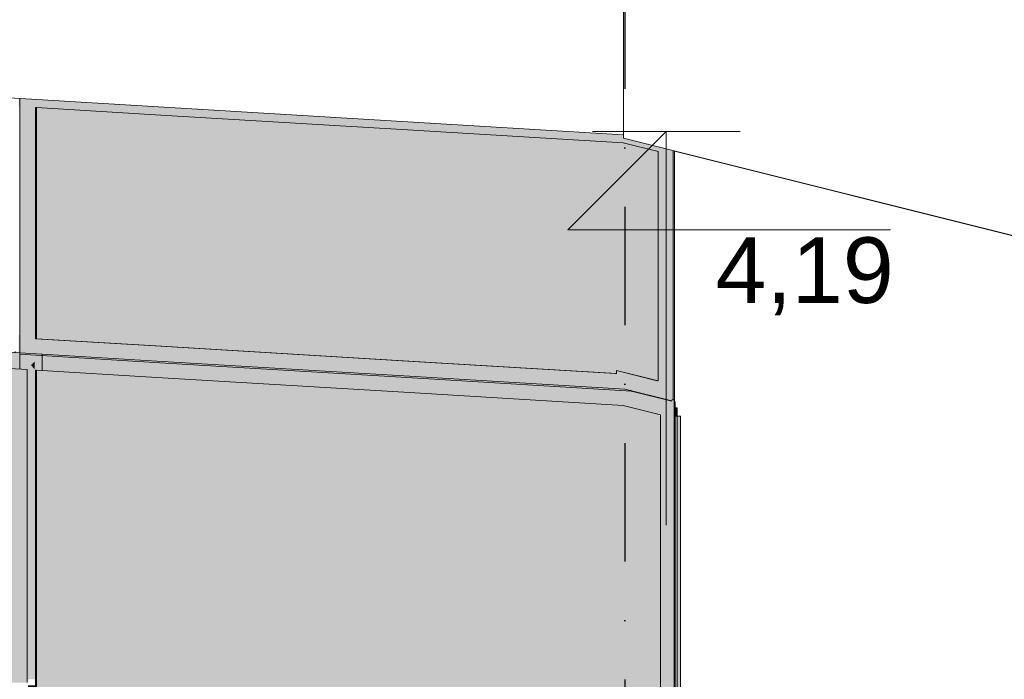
# Model space of a CAD drawing. Header units: millimetres. Extents: x -7573737 to -7522798, y -9734 to 10800.
# Tile 11 of 21: x -7547566 to -7544563, y 2520 to 4530. Entities that reach past the tile are written whole.
import ezdxf
from ezdxf.enums import TextEntityAlignment as Align

# ---------------------------------------------------------------- set-up
doc = ezdxf.new("R2010")
doc.units = ezdxf.units.MM
doc.header["$MEASUREMENT"] = 0
doc.linetypes.add('Kropki i Kreski', pattern=[720, 360, -180, 0, -180])
for name, color, linetype in [('Nowe_199-Z Wymiary i opisy', 7, 'Continuous'), ('Nowe_280-A Dachy Powłoki', 7, 'Continuous'), ('Nowe_290-A Ściany kurtynowe', 7, 'Continuous'), ('Nowe_410-K Osie', 7, 'Continuous')]:
    doc.layers.add(name, color=color, linetype=linetype)
for name, color, linetype, lineweight, true_color in [('Nowe_199-Z Wymiary i opisy_Nr_pióra__45', 7, 'Continuous', 15, 0x40a5ff), ('Nowe_199-Z Wymiary i opisy_Nr_pióra__85', 7, 'Continuous', 13, 0x80c2ff), ('Nowe_280-A Dachy Powłoki_Nr_pióra__61', 7, 'Continuous', 13, 0x6a6a6a), ('Nowe_290-A Ściany kurtynowe_Nr_pióra__61', 7, 'Continuous', 13, 0x6a6a6a), ('Nowe_410-K Osie_Nr_pióra__25', 7, 'Continuous', 25, 0x40a5ff)]:
    doc.layers.add(name, color=color, linetype=linetype, lineweight=lineweight, true_color=true_color)
for name, color, linetype, lineweight in [('Nowe_199-Z Wymiary i opisy_Nr_pióra__6', 5, 'Continuous', 13), ('Nowe_290-A Ściany kurtynowe_Nr_pióra__87', 7, 'Continuous', 13), ('Nowe_410-K Osie_Nr_pióra__1', 7, 'Continuous', 13)]:
    doc.layers.add(name, color=color, linetype=linetype, lineweight=lineweight)
doc.styles.add('STYL_AUTOMATYCZNY_1', font='arial.ttf')
doc.styles.add('STYL_AUTOMATYCZNY_2', font='arial.ttf')

# ---------------------------------------------------------------- blocks, each defined once
blk = doc.blocks.new('ElemPrzekroju_2', base_point=(-6982742.1, 0))
at = {"layer": 'Nowe_280-A Dachy Powłoki_Nr_pióra__61', "color": 251, "linetype": 'Continuous', "lineweight": 13, "true_color": 0x6a6a6a}
blk.add_line((-7545724.4, 4179.5), (-7563440.7, 5242.5), dxfattribs=at)
blk = doc.blocks.new('ElemPrzekroju_44', base_point=(-6982742.1, 0))
at = {"layer": 'Nowe_290-A Ściany kurtynowe_Nr_pióra__61', "linetype": 'Continuous', "lineweight": 0, "true_color": 0x1a1a1a}
blk.add_hatch(color=250, dxfattribs=at).paths.add_polyline_path([(-7545576.8, 3371.8), (-7545576.8, 1673.4), (-7545570.4, 1673.4), (-7545570.4, 3371.8)])
at = {"layer": 'Nowe_290-A Ściany kurtynowe_Nr_pióra__87', "color": 7, "linetype": 'Continuous', "lineweight": 13}
for q in [(-7545576.8, 3371.8), (-7545570.4, 1673.4)]:
    blk.add_line((-7545570.4, 3371.8), q, dxfattribs=at)
blk = doc.blocks.new('ElemPrzekroju_56', base_point=(-6982742.1, 0))
at = {"layer": 'Nowe_290-A Ściany kurtynowe_Nr_pióra__61', "linetype": 'Continuous', "lineweight": 0, "true_color": 0x1a1a1a}
for points in [[(-7545560.4, 3321.8), (-7545566.7, 3321.8), (-7545566.7, 1744.3), (-7545566.7, 1673.4), (-7545560.4, 1673.4)], [(-7545566.7, 1673.4), (-7545566.7, 25), (-7545560.4, 25), (-7545560.4, 1673.4)]]:
    blk.add_hatch(color=250, dxfattribs=at).paths.add_polyline_path(points)
at = {"layer": 'Nowe_290-A Ściany kurtynowe_Nr_pióra__87', "color": 7, "linetype": 'Continuous', "lineweight": 13}
for p, q in [((-7545566.7, 3321.8), (-7545560.4, 3321.8)), ((-7545560.4, 3321.8), (-7545560.4, 1673.4)), ((-7545566.7, 1673.4), (-7545560.4, 1673.4)), ((-7545560.4, 1673.4), (-7545560.4, 25)), ((-7545566.7, 25), (-7545560.4, 25))]:
    blk.add_line(p, q, dxfattribs=at)
blk = doc.blocks.new('ElemPrzekroju_77', base_point=(-6982742.1, 0))
at = {"layer": 'Nowe_290-A Ściany kurtynowe_Nr_pióra__61', "linetype": 'Continuous', "lineweight": 0, "true_color": 0x1a1a1a}
blk.add_hatch(color=250, dxfattribs=at).paths.add_polyline_path([(-7545560.4, 3346.8), (-7545566.7, 3346.8), (-7545566.7, 3321.8), (-7545560.4, 3321.8)])
at = {"layer": 'Nowe_290-A Ściany kurtynowe_Nr_pióra__87', "color": 7, "linetype": 'Continuous', "lineweight": 13}
for p, q in [((-7545566.7, 3346.8), (-7545560.4, 3346.8)), ((-7545560.4, 3346.8), (-7545560.4, 3321.8))]:
    blk.add_line(p, q, dxfattribs=at)
blk = doc.blocks.new('ElemPrzekroju_79', base_point=(-6982742.1, 0))
at = {"layer": 'Nowe_280-A Dachy Powłoki_Nr_pióra__61', "color": 251, "linetype": 'Continuous', "lineweight": 13, "true_color": 0x6a6a6a}
for p, q in [((-7545724.4, 5307.7), (-7545724.4, 4179.5)), ((-7545724.4, 4179.5), (-7545724.4, 4168.7)), ((-7529049.6, 0), (-7545724.4, 4168.7))]:
    blk.add_line(p, q, dxfattribs=at)
blk = doc.blocks.new('ElemPrzekroju_80', base_point=(-6982742.1, 0))
at = {"layer": 'Nowe_280-A Dachy Powłoki_Nr_pióra__61', "linetype": 'Continuous', "lineweight": 0, "true_color": 0x1a1a1a}
blk.add_hatch(color=250, dxfattribs=at).paths.add_polyline_path([(-7545569.3, 4128.9), (-7542630.5, 3394.2), (-7542630.5, 3395.2), (-7545569.3, 4129.9)])
at = {"layer": 'Nowe_280-A Dachy Powłoki_Nr_pióra__61', "color": 251, "linetype": 'Continuous', "lineweight": 13, "true_color": 0x6a6a6a}
blk.add_line((-7542630.5, 3394.2), (-7545569.3, 4128.9), dxfattribs=at)
blk = doc.blocks.new('ElemPrzekroju_132', base_point=(-6982742.1, 0))
at = {"layer": 'Nowe_290-A Ściany kurtynowe_Nr_pióra__61', "linetype": 'Continuous', "lineweight": 0, "true_color": 0x1a1a1a}
blk.add_hatch(color=250, dxfattribs=at).paths.add_polyline_path([(-7545573.3, 4130.9), (-7545573.3, 3371.8), (-7545570.4, 3371.8), (-7545570.4, 3366.7), (-7545569.3, 3366.5), (-7545569.3, 4129.9)])
at = {"layer": 'Nowe_290-A Ściany kurtynowe_Nr_pióra__87', "color": 7, "linetype": 'Continuous', "lineweight": 13}
blk.add_line((-7545569.3, 4129.9), (-7545569.3, 3366.5), dxfattribs=at)
blk = doc.blocks.new('ElemPrzekroju_133', base_point=(-6982742.1, 0))
at = {"layer": 'Nowe_290-A Ściany kurtynowe_Nr_pióra__61', "linetype": 'Continuous', "lineweight": 0, "true_color": 0x1a1a1a}
for points in [[(-7547517.2, 4262), (-7547517.2, 3787.4), (-7547514.4, 3787.4), (-7547514.4, 4262)], [(-7547514.4, 3557.6), (-7545745.8, 3451.5), (-7545745.8, 3461.4), (-7545618.7, 3429.6), (-7545618.7, 4128), (-7545725.2, 4154.7), (-7547514.4, 4262)], [(-7547517.2, 3787.4), (-7547517.2, 3557.6), (-7547514.4, 3557.6), (-7547514.4, 3787.4)], [(-7547517.2, 3557.6), (-7547135.4, 3534.7), (-7547132.7, 3534.7), (-7547514.4, 3557.6)], [(-7547135.4, 3534.7), (-7546365.5, 3488.5), (-7546362.8, 3488.5), (-7547132.7, 3534.7)], [(-7546362.8, 3488.5), (-7546365.5, 3488.5), (-7545748.5, 3451.5), (-7545745.8, 3451.5)], [(-7545618.7, 3429.6), (-7545745.8, 3461.4), (-7545745.8, 3460.7), (-7545621.4, 3429.6)]]:
    blk.add_hatch(color=250, dxfattribs=at).paths.add_polyline_path(points)
at = {"layer": 'Nowe_290-A Ściany kurtynowe_Nr_pióra__87', "color": 7, "linetype": 'Continuous', "lineweight": 13}
for p, q in [((-7547517.2, 4262), (-7547514.4, 4262)), ((-7547514.4, 4262), (-7547514.4, 3787.4)), ((-7547135.5, 4239.3), (-7547514.4, 4262)), ((-7546365.6, 4193.1), (-7547135.5, 4239.3)), ((-7545725.2, 4154.7), (-7546365.6, 4193.1)), ((-7545618.7, 4128), (-7545725.2, 4154.7)), ((-7545618.7, 3787.4), (-7545618.7, 4128)), ((-7547517.2, 3787.4), (-7547514.4, 3787.4)), ((-7547514.4, 3787.4), (-7547514.4, 3557.6)), ((-7545618.7, 3429.6), (-7545618.7, 3787.4)), ((-7547517.2, 3557.6), (-7547514.4, 3557.6)), ((-7547514.4, 3557.6), (-7547132.7, 3534.7)), ((-7547135.4, 3534.7), (-7547132.7, 3534.7)), ((-7547132.7, 3534.7), (-7546362.8, 3488.5)), ((-7546365.5, 3488.5), (-7546362.8, 3488.5)), ((-7546362.8, 3488.5), (-7545745.8, 3451.5)), ((-7545745.8, 3451.5), (-7545745.8, 3461.4)), ((-7545745.8, 3461.4), (-7545618.7, 3429.6)), ((-7545748.5, 3451.5), (-7545745.8, 3451.5)), ((-7545621.4, 3429.6), (-7545618.7, 3429.6))]:
    blk.add_line(p, q, dxfattribs=at)
blk = doc.blocks.new('ElemPrzekroju_134', base_point=(-6982742.1, 0))
at = {"layer": 'Nowe_290-A Ściany kurtynowe_Nr_pióra__61', "linetype": 'Continuous', "lineweight": 0, "true_color": 0x1a1a1a}
for points in [[(-7547568.4, 4265.3), (-7547565.7, 4265.1), (-7547565.7, 3787.4), (-7547565.3, 3787.4), (-7547565.3, 4290), (-7547568.4, 4290.1)], [(-7547541.2, 4288.5), (-7547565.3, 4290), (-7547565.3, 3787.4), (-7547517.2, 3787.4), (-7547517.2, 4262)]]:
    blk.add_hatch(color=250, dxfattribs=at).paths.add_polyline_path(points)
at = {"layer": 'Nowe_290-A Ściany kurtynowe_Nr_pióra__87', "color": 7, "linetype": 'Continuous', "lineweight": 13}
for p, q in [((-7547565.3, 4290), (-7547565.3, 3787.4)), ((-7547517.2, 4262), (-7547517.2, 3787.4)), ((-7547565.3, 3787.4), (-7547565.3, 3787.4))]:
    blk.add_line(p, q, dxfattribs=at)
blk = doc.blocks.new('ElemPrzekroju_192', base_point=(-6982742.1, 0))
at = {"layer": 'Nowe_290-A Ściany kurtynowe_Nr_pióra__61', "linetype": 'Continuous', "lineweight": 0, "true_color": 0x1a1a1a}
for points in [[(-7547517.2, 3462), (-7547517.2, 1744.3), (-7547514.4, 1744.3), (-7547514.4, 3462)], [(-7545725.2, 3354.7), (-7547514.4, 3462), (-7547514.4, 1680.5), (-7547494.5, 1676.3), (-7547494.5, 1665.5), (-7546027.7, 25), (-7545612.1, 25), (-7545612.1, 3326.4)], [(-7547517.2, 1744.3), (-7547517.2, 25), (-7547514.4, 25), (-7547514.4, 1744.3)]]:
    blk.add_hatch(color=250, dxfattribs=at).paths.add_polyline_path(points)
at = {"layer": 'Nowe_290-A Ściany kurtynowe_Nr_pióra__87', "color": 7, "linetype": 'Continuous', "lineweight": 13}
for p, q in [((-7547517.2, 3462), (-7547514.4, 3462)), ((-7547514.4, 3462), (-7547514.4, 1744.3)), ((-7547147.2, 3440), (-7547514.4, 3462)), ((-7546377.2, 3393.8), (-7547147.2, 3440)), ((-7545725.2, 3354.7), (-7546377.2, 3393.8)), ((-7545612.1, 3326.4), (-7545725.2, 3354.7)), ((-7545612.1, 1744.3), (-7545612.1, 3326.4)), ((-7547517.2, 1744.3), (-7547514.4, 1744.3)), ((-7547514.4, 1744.3), (-7547514.4, 25)), ((-7545612.1, 25), (-7545612.1, 1744.3)), ((-7547517.2, 25), (-7547514.4, 25)), ((-7547514.4, 25), (-7547145.8, 25)), ((-7547145.8, 25), (-7546375.9, 25)), ((-7546375.9, 25), (-7545612.1, 25))]:
    blk.add_line(p, q, dxfattribs=at)
blk = doc.blocks.new('ElemPrzekroju_193', base_point=(-6982742.1, 0))
at = {"layer": 'Nowe_290-A Ściany kurtynowe_Nr_pióra__61', "linetype": 'Continuous', "lineweight": 0, "true_color": 0x1a1a1a}
blk.add_hatch(color=250, dxfattribs=at).paths.add_polyline_path([(-7547517.2, 3462), (-7547519.5, 3464.6), (-7547519.5, 2520), (-7547518.5, 2520), (-7547518.5, 2500), (-7547518.5, 2480), (-7547518.5, 1744.3), (-7547517.2, 1744.3)])
at = {"layer": 'Nowe_290-A Ściany kurtynowe_Nr_pióra__87', "color": 7, "linetype": 'Continuous', "lineweight": 13}
for p, q in [((-7547565.3, 3510.4), (-7547565.3, 3465.1)), ((-7547517.2, 3462), (-7547517.2, 1744.3)), ((-7547517.2, 1744.3), (-7547518.5, 1744.3))]:
    blk.add_line(p, q, dxfattribs=at)
blk = doc.blocks.new('ElemPrzekroju_194', base_point=(-6982742.1, 0))
at = {"layer": 'Nowe_290-A Ściany kurtynowe_Nr_pióra__61', "linetype": 'Continuous', "lineweight": 0, "true_color": 0x1a1a1a}
for points in [[(-7547519.5, 3489), (-7547531.2, 3477.5), (-7547519.5, 3464.6)], [(-7547147.4, 3485.3), (-7547497.2, 3506.3), (-7547497.2, 3461), (-7547482.7, 3460.1), (-7547149.9, 3440.2)]]:
    blk.add_hatch(color=250, dxfattribs=at).paths.add_polyline_path(points)
at = {"layer": 'Nowe_290-A Ściany kurtynowe_Nr_pióra__87', "color": 7, "linetype": 'Continuous', "lineweight": 13}
blk.add_line((-7547147.1, 3489.9), (-7547497.2, 3510.9), dxfattribs=at)
blk = doc.blocks.new('ElemPrzekroju_195', base_point=(-6982742.1, 0))
at = {"layer": 'Nowe_290-A Ściany kurtynowe_Nr_pióra__61', "linetype": 'Continuous', "lineweight": 0, "true_color": 0x1a1a1a}
blk.add_hatch(color=250, dxfattribs=at).paths.add_polyline_path([(-7547147.4, 3485.3), (-7547149.9, 3440.2), (-7546379.9, 3394), (-7546377.4, 3439.1), (-7547138.2, 3484.8)])
at = {"layer": 'Nowe_290-A Ściany kurtynowe_Nr_pióra__87', "color": 7, "linetype": 'Continuous', "lineweight": 13}
blk.add_line((-7546377.2, 3443.7), (-7547147.1, 3489.9), dxfattribs=at)
blk = doc.blocks.new('ElemPrzekroju_196', base_point=(-6982742.1, 0))
at = {"layer": 'Nowe_290-A Ściany kurtynowe_Nr_pióra__61', "linetype": 'Continuous', "lineweight": 0, "true_color": 0x1a1a1a}
blk.add_hatch(color=250, dxfattribs=at).paths.add_polyline_path([(-7546377.4, 3439.1), (-7546379.9, 3394), (-7545727.9, 3354.8), (-7545721.5, 3399.8), (-7546368.3, 3438.6)])
at = {"layer": 'Nowe_290-A Ściany kurtynowe_Nr_pióra__87', "color": 7, "linetype": 'Continuous', "lineweight": 13}
blk.add_line((-7545720.9, 3404.3), (-7546377.2, 3443.7), dxfattribs=at)
blk = doc.blocks.new('ElemPrzekroju_197', base_point=(-6982742.1, 0))
at = {"layer": 'Nowe_290-A Ściany kurtynowe_Nr_pióra__61', "linetype": 'Continuous', "lineweight": 0, "true_color": 0x1a1a1a}
for points in [[(-7545721.5, 3399.8), (-7545727.9, 3354.8), (-7545725.2, 3354.7), (-7545614.1, 3326.9), (-7545576.8, 3357.4), (-7545576.8, 3367.1), (-7545700.4, 3397.9), (-7545700.8, 3398.6)], [(-7545566.7, 3365.8), (-7545570.4, 3366.7), (-7545570.4, 3362.7)]]:
    blk.add_hatch(color=250, dxfattribs=at).paths.add_polyline_path(points)
at = {"layer": 'Nowe_290-A Ściany kurtynowe_Nr_pióra__87', "color": 7, "linetype": 'Continuous', "lineweight": 13}
for p, q in [((-7545576.8, 3368.3), (-7545720.9, 3404.3)), ((-7545566.7, 3365.8), (-7545570.4, 3366.7))]:
    blk.add_line(p, q, dxfattribs=at)
blk = doc.blocks.new('ElemPrzekroju_198', base_point=(-6982742.1, 0))
at = {"layer": 'Nowe_290-A Ściany kurtynowe_Nr_pióra__61', "linetype": 'Continuous', "lineweight": 0, "true_color": 0x1a1a1a}
for points in [[(-7545570.4, 3362.7), (-7545570.4, 1744.3), (-7545566.7, 1744.3), (-7545566.7, 3365.8)], [(-7545614.1, 3326.9), (-7545612.1, 3326.4), (-7545612.1, 1744.3), (-7545576.8, 1744.3), (-7545576.8, 3357.4)]]:
    blk.add_hatch(color=250, dxfattribs=at).paths.add_polyline_path(points)
at = {"layer": 'Nowe_290-A Ściany kurtynowe_Nr_pióra__87', "color": 7, "linetype": 'Continuous', "lineweight": 13}
blk.add_line((-7545566.7, 1744.3), (-7545566.7, 3365.8), dxfattribs=at)
blk = doc.blocks.new('ElemPrzekroju_200', base_point=(-6982742.1, 0))
at = {"layer": 'Nowe_290-A Ściany kurtynowe_Nr_pióra__61', "linetype": 'Continuous', "lineweight": 0, "true_color": 0x1a1a1a}
blk.add_hatch(color=250, dxfattribs=at).paths.add_polyline_path([(-7547541.2, 4288.5), (-7547517.2, 4262), (-7547514.4, 4262), (-7547138.2, 4239.5), (-7547136.8, 4264.3)])
blk = doc.blocks.new('ElemPrzekroju_201', base_point=(-6982742.1, 0))
at = {"layer": 'Nowe_290-A Ściany kurtynowe_Nr_pióra__61', "linetype": 'Continuous', "lineweight": 0, "true_color": 0x1a1a1a}
blk.add_hatch(color=250, dxfattribs=at).paths.add_polyline_path([(-7547136.8, 4264.3), (-7547138.2, 4239.5), (-7546368.3, 4193.3), (-7546366.9, 4218.1)])
blk = doc.blocks.new('ElemPrzekroju_202', base_point=(-6982742.1, 0))
at = {"layer": 'Nowe_290-A Ściany kurtynowe_Nr_pióra__61', "linetype": 'Continuous', "lineweight": 0, "true_color": 0x1a1a1a}
blk.add_hatch(color=250, dxfattribs=at).paths.add_polyline_path([(-7546368.3, 4193.3), (-7545727.9, 4154.8), (-7545724.4, 4179.5), (-7546366.9, 4218.1)])
blk = doc.blocks.new('ElemPrzekroju_203', base_point=(-6982742.1, 0))
at = {"layer": 'Nowe_290-A Ściany kurtynowe_Nr_pióra__61', "linetype": 'Continuous', "lineweight": 0, "true_color": 0x1a1a1a}
blk.add_hatch(color=250, dxfattribs=at).paths.add_polyline_path([(-7545727.9, 4154.8), (-7545725.2, 4154.7), (-7545620.8, 4128.6), (-7545607.5, 4139.5), (-7545724.4, 4168.7), (-7545724.4, 4179.5)])
blk = doc.blocks.new('ElemPrzekroju_204', base_point=(-6982742.1, 0))
at = {"layer": 'Nowe_290-A Ściany kurtynowe_Nr_pióra__61', "linetype": 'Continuous', "lineweight": 0, "true_color": 0x1a1a1a}
blk.add_hatch(color=250, dxfattribs=at).paths.add_polyline_path([(-7545620.8, 4128.6), (-7545618.7, 4128), (-7545618.7, 3787.4), (-7545573.3, 3787.4), (-7545573.3, 4130.9), (-7545607.5, 4139.5)])
at = {"layer": 'Nowe_290-A Ściany kurtynowe_Nr_pióra__87', "color": 7, "linetype": 'Continuous', "lineweight": 13}
blk.add_line((-7545573.3, 3787.4), (-7545573.3, 4130.9), dxfattribs=at)
blk = doc.blocks.new('ElemPrzekroju_205', base_point=(-6982742.1, 0))
at = {"layer": 'Nowe_290-A Ściany kurtynowe_Nr_pióra__61', "linetype": 'Continuous', "lineweight": 0, "true_color": 0x1a1a1a}
blk.add_hatch(color=250, dxfattribs=at).paths.add_polyline_path([(-7545621.4, 3429.6), (-7545576.8, 3370.9), (-7545576.8, 3371.8), (-7545573.3, 3371.8), (-7545573.3, 3787.4), (-7545618.7, 3787.4), (-7545618.7, 3429.6)])
at = {"layer": 'Nowe_290-A Ściany kurtynowe_Nr_pióra__87', "color": 7, "linetype": 'Continuous', "lineweight": 13}
blk.add_line((-7545573.3, 3371.8), (-7545573.3, 3787.4), dxfattribs=at)
blk = doc.blocks.new('ElemPrzekroju_206', base_point=(-6982742.1, 0))
at = {"layer": 'Nowe_290-A Ściany kurtynowe_Nr_pióra__61', "linetype": 'Continuous', "lineweight": 0, "true_color": 0x1a1a1a}
blk.add_hatch(color=250, dxfattribs=at).paths.add_polyline_path([(-7545745.8, 3460.7), (-7545745.8, 3457.8), (-7545703, 3401.4), (-7545700.4, 3398.5), (-7545700.8, 3398.6), (-7545700.4, 3397.9), (-7545576.8, 3367.1), (-7545576.8, 3370.9), (-7545621.4, 3429.6)])
at = {"layer": 'Nowe_290-A Ściany kurtynowe_Nr_pióra__87', "color": 7, "linetype": 'Continuous', "lineweight": 13}
for p, q in [((-7545745.8, 3460.7), (-7545621.4, 3429.6)), ((-7545703, 3401.4), (-7545700.4, 3397.9)), ((-7545700.4, 3397.9), (-7545576.8, 3367.1))]:
    blk.add_line(p, q, dxfattribs=at)
blk = doc.blocks.new('ElemPrzekroju_207', base_point=(-6982742.1, 0))
at = {"layer": 'Nowe_290-A Ściany kurtynowe_Nr_pióra__61', "linetype": 'Continuous', "lineweight": 0, "true_color": 0x1a1a1a}
blk.add_hatch(color=250, dxfattribs=at).paths.add_polyline_path([(-7545745.8, 3451.5), (-7545748.5, 3451.5), (-7545703, 3401.4), (-7545745.8, 3457.8)])
blk = doc.blocks.new('ElemPrzekroju_208', base_point=(-6982742.1, 0))
at = {"layer": 'Nowe_290-A Ściany kurtynowe_Nr_pióra__61', "linetype": 'Continuous', "lineweight": 0, "true_color": 0x1a1a1a}
blk.add_hatch(color=250, dxfattribs=at).paths.add_polyline_path([(-7546368.3, 3438.6), (-7545700.4, 3398.5), (-7545748.5, 3451.5), (-7546365.5, 3488.5)])
at = {"layer": 'Nowe_290-A Ściany kurtynowe_Nr_pióra__87', "color": 7, "linetype": 'Continuous', "lineweight": 13}
for p, q in [((-7546365.5, 3488.5), (-7545748.5, 3451.5)), ((-7546368.3, 3438.6), (-7545700.4, 3398.5)), ((-7545700.4, 3398.5), (-7545703, 3401.4))]:
    blk.add_line(p, q, dxfattribs=at)
blk = doc.blocks.new('ElemPrzekroju_209', base_point=(-6982742.1, 0))
at = {"layer": 'Nowe_290-A Ściany kurtynowe_Nr_pióra__61', "linetype": 'Continuous', "lineweight": 0, "true_color": 0x1a1a1a}
blk.add_hatch(color=250, dxfattribs=at).paths.add_polyline_path([(-7547135.4, 3534.7), (-7547138.2, 3484.8), (-7546368.3, 3438.6), (-7546365.5, 3488.5)])
at = {"layer": 'Nowe_290-A Ściany kurtynowe_Nr_pióra__87', "color": 7, "linetype": 'Continuous', "lineweight": 13}
for p, q in [((-7547135.4, 3534.7), (-7546365.5, 3488.5)), ((-7547138.2, 3484.8), (-7546368.3, 3438.6))]:
    blk.add_line(p, q, dxfattribs=at)
blk = doc.blocks.new('ElemPrzekroju_210', base_point=(-6982742.1, 0))
at = {"layer": 'Nowe_290-A Ściany kurtynowe_Nr_pióra__61', "linetype": 'Continuous', "lineweight": 0, "true_color": 0x1a1a1a}
blk.add_hatch(color=250, dxfattribs=at).paths.add_polyline_path([(-7547560.9, 3514.7), (-7547497.2, 3510.9), (-7547497.2, 3506.3), (-7547138.2, 3484.8), (-7547135.4, 3534.7), (-7547517.2, 3557.6)])
at = {"layer": 'Nowe_290-A Ściany kurtynowe_Nr_pióra__87', "color": 7, "linetype": 'Continuous', "lineweight": 13}
for p, q in [((-7547517.2, 3557.6), (-7547135.4, 3534.7)), ((-7547565.3, 3510.4), (-7547138.2, 3484.8))]:
    blk.add_line(p, q, dxfattribs=at)
blk = doc.blocks.new('ElemPrzekroju_211', base_point=(-6982742.1, 0))
at = {"layer": 'Nowe_290-A Ściany kurtynowe_Nr_pióra__61', "linetype": 'Continuous', "lineweight": 0, "true_color": 0x1a1a1a}
for points in [[(-7547578.9, 3515.8), (-7547565.3, 3515), (-7547565.3, 3787.4), (-7547565.7, 3787.4), (-7547565.7, 3568.9), (-7547568.4, 3568.9), (-7547568.4, 3518.8), (-7547578.9, 3518.8)], [(-7547565.3, 3515), (-7547560.9, 3514.7), (-7547517.2, 3557.6), (-7547517.2, 3787.4), (-7547565.3, 3787.4)]]:
    blk.add_hatch(color=250, dxfattribs=at).paths.add_polyline_path(points)
at = {"layer": 'Nowe_290-A Ściany kurtynowe_Nr_pióra__87', "color": 7, "linetype": 'Continuous', "lineweight": 13}
for p, q in [((-7547565.3, 3787.4), (-7547565.7, 3787.4)), ((-7547565.3, 3787.4), (-7547565.3, 3510.4)), ((-7547517.2, 3787.4), (-7547517.2, 3557.6)), ((-7547578.9, 3518.8), (-7547578.9, 3515.8))]:
    blk.add_line(p, q, dxfattribs=at)
blk = doc.blocks.new('ElemPrzekroju_223', base_point=(-6982742.1, 0))
at = {"layer": 'Nowe_290-A Ściany kurtynowe_Nr_pióra__61', "linetype": 'Continuous', "lineweight": 0, "true_color": 0x1a1a1a}
blk.add_hatch(color=250, dxfattribs=at).paths.add_polyline_path([(-7545560.4, 1673.4), (-7545550.4, 1673.4), (-7545550.4, 3321.8), (-7545560.4, 3321.8)])
at = {"layer": 'Nowe_290-A Ściany kurtynowe_Nr_pióra__87', "color": 7, "linetype": 'Continuous', "lineweight": 13}
for p, q in [((-7545550.4, 3321.8), (-7545560.4, 3321.8)), ((-7545550.4, 1673.4), (-7545550.4, 3321.8))]:
    blk.add_line(p, q, dxfattribs=at)
blk = doc.blocks.new('ElemPrzekroju_280', base_point=(-6982742.1, 0))
at = {"layer": 'Nowe_290-A Ściany kurtynowe_Nr_pióra__61', "linetype": 'Continuous', "lineweight": 0, "true_color": 0x1a1a1a}
for points in [[(-7548712.2, 3534.1), (-7548709.5, 3533.9), (-7548709.5, 3558.8), (-7548712.2, 3558.8)], [(-7548709.5, 3558.8), (-7548709.5, 3533.9), (-7548699.9, 3533.3), (-7548699.9, 3558.2)], [(-7548677.9, 3531.8), (-7548677.9, 2520), (-7547943.9, 2520), (-7547943.9, 2510), (-7547542.6, 2510), (-7547542.6, 3463.7)], [(-7547518.5, 2500), (-7547539.9, 2500), (-7547539.9, 2480), (-7547518.5, 2480)]]:
    blk.add_hatch(color=250, dxfattribs=at).paths.add_polyline_path(points)
at = {"layer": 'Nowe_290-A Ściany kurtynowe_Nr_pióra__87', "color": 7, "linetype": 'Continuous', "lineweight": 13}
for p, q in [((-7548712.2, 3558.8), (-7548709.5, 3558.8)), ((-7548709.5, 3558.8), (-7548709.5, 3533.9)), ((-7548699.9, 3558.2), (-7548709.5, 3558.8)), ((-7547542.6, 3463.7), (-7548677.9, 3531.8)), ((-7547542.6, 2520), (-7547542.6, 3463.7)), ((-7547542.6, 2510), (-7547542.6, 2520)), ((-7547518.5, 2500), (-7547539.9, 2500)), ((-7547518.5, 2480), (-7547518.5, 2500)), ((-7547539.9, 2480), (-7547518.5, 2480))]:
    blk.add_line(p, q, dxfattribs=at)
blk = doc.blocks.new('ElemPrzekroju_286', base_point=(-6982742.1, 0))
at = {"layer": 'Nowe_290-A Ściany kurtynowe_Nr_pióra__61', "linetype": 'Continuous', "lineweight": 0, "true_color": 0x1a1a1a}
blk.add_hatch(color=250, dxfattribs=at).paths.add_polyline_path([(-7548702.6, 3558.4), (-7548690.2, 3557.6), (-7548690.2, 3532.7), (-7548677.9, 3532), (-7548677.9, 3531.8), (-7547545.1, 3463.9), (-7547497.2, 3510.9), (-7548701.2, 3583.2)])
at = {"layer": 'Nowe_290-A Ściany kurtynowe_Nr_pióra__87', "color": 7, "linetype": 'Continuous', "lineweight": 13}
for p, q in [((-7547565.3, 3515), (-7548701.2, 3583.2)), ((-7547497.2, 3510.9), (-7547565.3, 3515))]:
    blk.add_line(p, q, dxfattribs=at)
blk = doc.blocks.new('ElemPrzekroju_287', base_point=(-6982742.1, 0))
at = {"layer": 'Nowe_290-A Ściany kurtynowe_Nr_pióra__61', "linetype": 'Continuous', "lineweight": 0, "true_color": 0x1a1a1a}
for points in [[(-7547497.2, 3510.9), (-7547519.5, 3489), (-7547519.5, 3464.6), (-7547517.2, 3462), (-7547514.4, 3462), (-7547497.2, 3461)], [(-7547545.1, 3463.9), (-7547542.6, 3463.7), (-7547542.6, 2520), (-7547519.5, 2520), (-7547519.5, 3464.6), (-7547531.2, 3477.5)]]:
    blk.add_hatch(color=250, dxfattribs=at).paths.add_polyline_path(points)
at = {"layer": 'Nowe_290-A Ściany kurtynowe_Nr_pióra__87', "color": 7, "linetype": 'Continuous', "lineweight": 13}
blk.add_line((-7547497.2, 3461), (-7547497.2, 3510.9), dxfattribs=at)
blk = doc.blocks.new('Standardowy znacznik osi[6]', base_point=(-7545720.4, 10000))
at = {"layer": 'Nowe_410-K Osie_Nr_pióra__25', "color": 161, "linetype": 'Kropki i Kreski', "lineweight": 25, "true_color": 0x40a5ff}
blk.add_line((-7545720.4, 9000), (-7545720.4, -7933.8), dxfattribs=at)
at = {"layer": 'Nowe_410-K Osie_Nr_pióra__1', "color": 7, "lineweight": 13, "style": 'STYL_AUTOMATYCZNY_1'}
for tag, p in [('AC_MarkerText_1_0', (-7545720.4, 10575)), ('AC_MarkerText_1_1', (-7545720.4, -9158.8))]:
    blk.add_attdef(tag, text='', height=350, rotation=360, dxfattribs=at).set_placement(p, align=Align.TOP_CENTER)
blk = doc.blocks.new('Wymiary_6', base_point=(-7545594.2, 4189.5))
at = {"layer": 'Nowe_199-Z Wymiary i opisy_Nr_pióra__45', "color": 161, "linetype": 'Continuous', "lineweight": 15, "true_color": 0x40a5ff}
for p, q in [((-7545594.2, 4189.5), (-7545894.2, 3889.5)), ((-7545594.2, 4189.5), (-7545594.2, 2989.5)), ((-7545894.2, 3889.5), (-7545594.2, 3889.5)), ((-7545594.2, 3889.5), (-7544910.4, 3889.5))]:
    blk.add_line(p, q, dxfattribs=at)
at = {"layer": 'Nowe_199-Z Wymiary i opisy_Nr_pióra__85', "color": 151, "linetype": 'Continuous', "lineweight": 13, "true_color": 0x80c2ff}
for q in [(-7545819.2, 4189.5), (-7545369.2, 4189.5)]:
    blk.add_line((-7545594.2, 4189.5), q, dxfattribs=at)
at = {"layer": 'Nowe_199-Z Wymiary i opisy_Nr_pióra__6', "color": 5, "lineweight": 13, "insert": (-7545444.2, 3629.5), "char_height": 200, "attachment_point": 7, "style": 'STYL_AUTOMATYCZNY_2'}
blk.add_mtext('\\A1;{\\pql;\\fArial|b0|i0|c238|p0;\\W1.000000;4,19}', dxfattribs=at)

msp = doc.modelspace()

# ---------------------------------------------------------------- block references
at = {"layer": 'Nowe_199-Z Wymiary i opisy', "color": 151, "linetype": 'Continuous', "lineweight": 13, "true_color": 0x80c2ff}
msp.add_blockref('Wymiary_6', (-7545594.2, 4189.5), dxfattribs=at)
at = {"layer": 'Nowe_280-A Dachy Powłoki', "lineweight": 0}
for name in ['ElemPrzekroju_2', 'ElemPrzekroju_79', 'ElemPrzekroju_80']:
    msp.add_blockref(name, (-6982742.1, 0), dxfattribs=at)
at = {"layer": 'Nowe_290-A Ściany kurtynowe', "lineweight": 0}
for name in ['ElemPrzekroju_134', 'ElemPrzekroju_200', 'ElemPrzekroju_201', 'ElemPrzekroju_133', 'ElemPrzekroju_202', 'ElemPrzekroju_203', 'ElemPrzekroju_204', 'ElemPrzekroju_132', 'ElemPrzekroju_211', 'ElemPrzekroju_205', 'ElemPrzekroju_286', 'ElemPrzekroju_280', 'ElemPrzekroju_210', 'ElemPrzekroju_209', 'ElemPrzekroju_193', 'ElemPrzekroju_287', 'ElemPrzekroju_194', 'ElemPrzekroju_195', 'ElemPrzekroju_208', 'ElemPrzekroju_192', 'ElemPrzekroju_207', 'ElemPrzekroju_206', 'ElemPrzekroju_196', 'ElemPrzekroju_197', 'ElemPrzekroju_198', 'ElemPrzekroju_44', 'ElemPrzekroju_77', 'ElemPrzekroju_56', 'ElemPrzekroju_223']:
    msp.add_blockref(name, (-6982742.1, 0), dxfattribs=at)
at = {"layer": 'Nowe_410-K Osie', "color": 8, "linetype": 'Continuous', "lineweight": 13}
msp.add_blockref('Standardowy znacznik osi[6]', (-7545720.4, 10000), dxfattribs=at)

doc.saveas('drawing.dxf')
